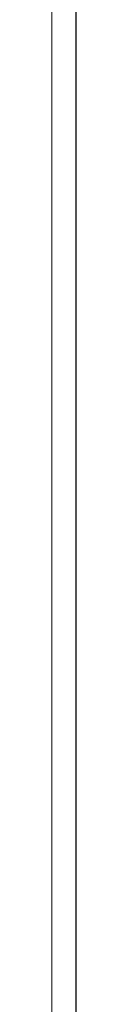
# Model space of a CAD drawing. Header units: inches. Extents: x -4968858 to -265257, y -220693 to 1871410.
# Tile 22 of 256: x -2039942 to -2039892, y 982792 to 984800. Entities that reach past the tile are written whole.
import ezdxf

# ---------------------------------------------------------------- set-up
doc = ezdxf.new("R2010")
doc.units = ezdxf.units.IN
doc.header["$MEASUREMENT"] = 0
doc.linetypes.add('CONTINOUS', pattern=[0])
doc.layers.add('01_WALL', color=54, linetype='Continuous', lineweight=15)
doc.layers.add('13.CIVIL', color=54, linetype='Continuous', lineweight=15)
doc.layers.add('08.SEAL WTR.PIPE', color=33, linetype='Continuous')
doc.linetypes.add('FENCELINE1', pattern='A,0.25,-0.1,[133,ltypeshp.shx,S=0.1,R=0,X=-0.1,Y=0],-0.1,1', length=1.45)

# ---------------------------------------------------------------- blocks, each defined once
blk = doc.blocks.new('A$C1F1B71E3')
at = {"layer": '01_WALL'}
blk.add_line((30279.8, 47254.8), (30279.8, 19954.8), dxfattribs=at)
at = {"layer": '08.SEAL WTR.PIPE', "linetype": 'FENCELINE1', "ltscale": 300}
blk.add_line((30329.9, 20004.8), (30329.8, 26004.8), dxfattribs=at)
at = {"layer": '13.CIVIL'}
blk.add_line((30279.8, 47654.8), (30279.8, 17154.8), dxfattribs=at)
blk = doc.blocks.new('AHP BLOCK')
at = {"xscale": 0.001, "yscale": 0.001, "zscale": 0.001}
blk.add_blockref('A$C1F1B71E3', (-166.1155, 61.8393), dxfattribs=at)

msp = doc.modelspace()

# ---------------------------------------------------------------- block references
at = {"color": 1, "linetype": 'CONTINOUS', "lineweight": 15, "xscale": 1000, "yscale": 1000, "zscale": 1000}
msp.add_blockref('AHP BLOCK', (-1904106.5, 897749.5), dxfattribs=at)

doc.saveas('drawing.dxf')
